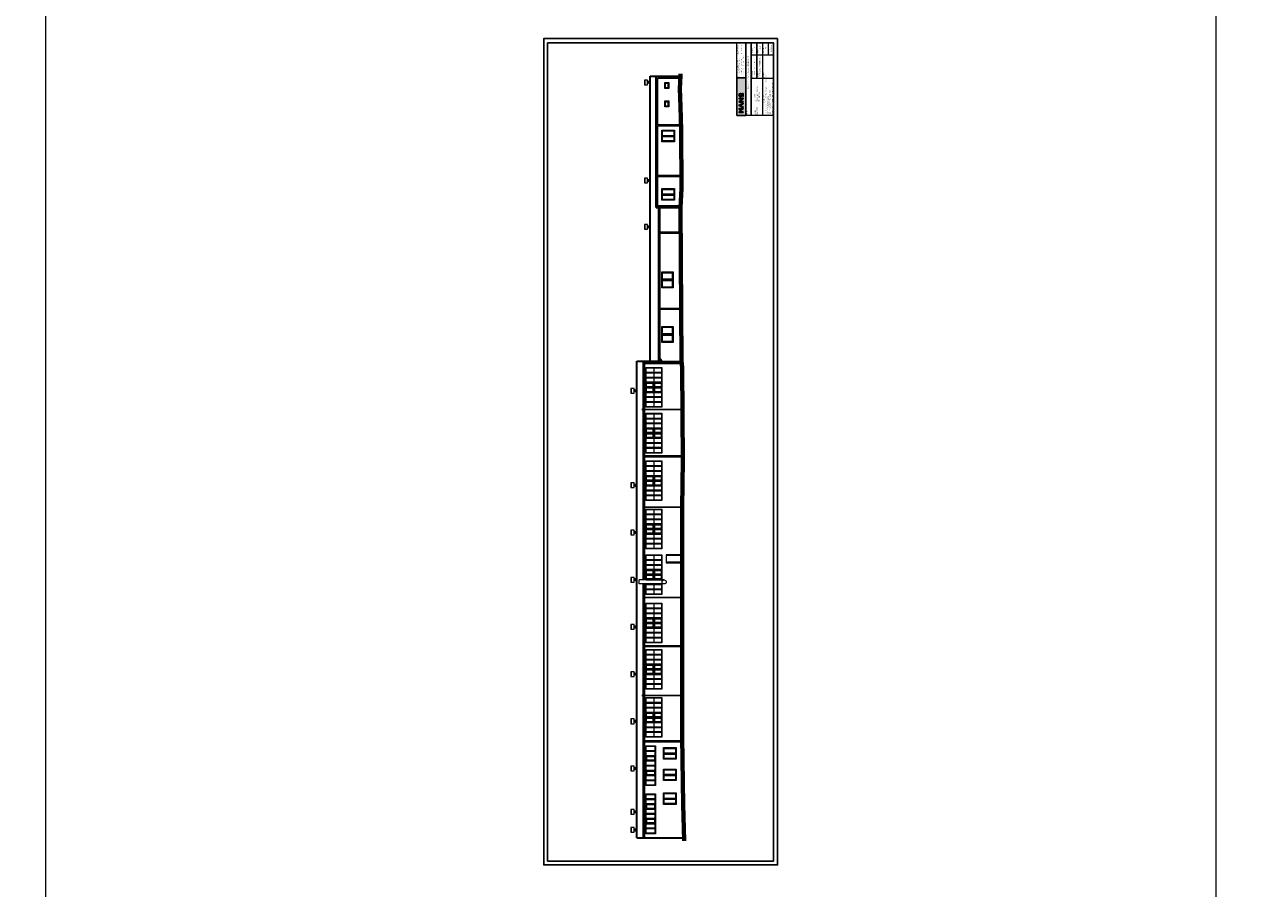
# Model space of a CAD drawing. Header units: millimetres. Extents: x -2948 to 78628, y 64669 to 215420.
# Tile 28 of 256: x 35106 to 50834, y 83770 to 94742. Entities that reach past the tile are written whole.
import ezdxf

# ---------------------------------------------------------------- set-up
doc = ezdxf.new("R2010")
doc.units = ezdxf.units.MM
for name, color, linetype in [('-rynny', 72, 'Continuous'), ('FORMATKA', 7, 'Continuous'), ('KONSTR.STALOWA', 42, 'Continuous'), ('UZIOM', 33, 'Continuous')]:
    doc.layers.add(name, color=color, linetype=linetype)
for name, color, linetype, lineweight in [('-stolarka', 103, 'Continuous', 13), ('BUDYNEK', 7, 'Continuous', 70), ('OPIS', 2, 'Continuous', 13), ('ramka', 7, 'Continuous', 0), ('SCIANY', 7, 'Continuous', 30), ('STOLARKA', 3, 'Continuous', 13), ('WENTYLACJA', 21, 'Continuous', 9), ('WYMIAR', 5, 'Continuous', 13)]:
    doc.layers.add(name, color=color, linetype=linetype, lineweight=lineweight)
doc.styles.add('100', font='isocpeur.ttf', dxfattribs={"height": 1})
doc.styles.add('agulka', font='isocpeur.ttf', dxfattribs={"height": 1})
doc.styles.add('MtXpl_Calibri_Light', font='calibril.ttf')
doc.styles.add('style2', font='romans.shx', dxfattribs={"width": 0.7})
doc.dimstyles.new('100', dxfattribs={"dimscale": 80, "dimtxt": 0.2, "dimasz": 0.2, "dimexe": 1.25, "dimexo": 0.625, "dimgap": 0.05, "dimtad": 1, "dimdec": 0, "dimdsep": 46, "dimlunit": 6, "dimtxsty": 'style2', "dimblk1": 'TICK', "dimblk2": 'TICK', "dimsah": 1, "dimcen": 0.2, "dimse1": 1, "dimse2": 1, "dimclrd": 256, "dimclrt": 2, "dimadec": 0, "dimazin": 0, "dimtfac": 1, "dimtdec": 0, "dimtix": 1, "dimtmove": 1, "dimatfit": 0, "dimldrblk": 'DOTSMALL', "dimfxl": 1, "dimtolj": 1, "dimtzin": 0, "dimarcsym": 0})

# ---------------------------------------------------------------- blocks, each defined once
blk = doc.blocks.new('G$C37C83D67')
at = {"layer": 'STOLARKA', "ltscale": 2}
for p, q in [((656, 211), (656, 68)), ((661, 216), (661, 63)), ((666, 216), (666, 63)), ((671, 211), (671, 68))]:
    blk.add_line(p, q, dxfattribs=at)
for points in [[(737, 58), (590, 58), (590, 221), (737, 221)], [(590, 221), (737, 221), (737, 58), (590, 58)], [(595, 216), (732, 216), (732, 63), (595, 63)]]:
    blk.add_lwpolyline(points, close=True, dxfattribs=at)
for points in [[(656, 68), (600, 68), (600, 211), (656, 211)], [(671, 211), (727, 211), (727, 68), (671, 68)]]:
    blk.add_lwpolyline(points, dxfattribs=at)
blk = doc.blocks.new('G$C2E97C0F2')
at = {"layer": 'STOLARKA', "ltscale": 2}
for points in [[(0, -50), (-77, -50), (-77, 0), (0, 0)], [(-5, -45), (-72, -45), (-72, -5), (-5, -5)], [(-10, -40), (-67, -40), (-67, -10), (-10, -10)]]:
    blk.add_lwpolyline(points, close=True, dxfattribs=at)
blk = doc.blocks.new('OK-8')
at = {"layer": '-stolarka', "ltscale": 2}
for points in [[(55732, -21249), (55732, -21369), (55227, -21369), (55227, -21249)], [(55732, -21249), (55732, -21369), (55227, -21369), (55227, -21249)], [(55232, -21254), (55292, -21254), (55292, -21364), (55232, -21364)], [(55297, -21254), (55354, -21254), (55354, -21364), (55297, -21364)], [(55359, -21254), (55415, -21254), (55415, -21364), (55359, -21364)], [(55364, -21259), (55410, -21259), (55410, -21359), (55364, -21359)], [(55420, -21254), (55477, -21254), (55477, -21364), (55420, -21364)], [(55482, -21254), (55539, -21254), (55539, -21364), (55482, -21364)], [(55544, -21254), (55601, -21254), (55601, -21364), (55544, -21364)], [(55549, -21259), (55596, -21259), (55596, -21359), (55549, -21359)], [(55606, -21254), (55663, -21254), (55663, -21364), (55606, -21364)], [(55668, -21254), (55727, -21254), (55727, -21364), (55668, -21364)]]:
    blk.add_lwpolyline(points, close=True, dxfattribs=at)
blk = doc.blocks.new('LOGO')
at = {"true_color": 0xf9f9f9}
h = blk.add_hatch(color=7, dxfattribs=at)
h.dxf.hatch_style = 1
h.paths.add_polyline_path([(-3, 131, 1), (-73, 131, 1)])
h.paths.add_polyline_path([(-62, 131, -1), (-14, 131, -1)], flags=16)
h.paths.add_polyline_path([(-118, 91), (-118, 165), (-107, 165), (-107, 76), (-119, 76), (-178, 147), (-178, 76), (-189, 76), (-189, 165), (-180, 165)])
h.paths.add_polyline_path([(-304, 76), (-265, 165), (-256, 165), (-217, 76), (-229, 76), (-261, 148), (-293, 76), (-304, 76), (-265, 165)])
h.paths.add_polyline_path([(-73, 85), (-3, 85), (-3, 76), (-73, 76)])
h.paths.add_polyline_path([(-413, 76), (-402, 76), (-402, 148), (-372, 110), (-342, 148), (-342, 76), (-331, 76), (-331, 165), (-343, 165), (-372, 128), (-402, 165), (-413, 165)])
at = {"color": 7, "true_color": 0xf9f9f9}
for points in [[(-413, 76), (-413, 165), (-402, 165), (-372, 128), (-343, 165), (-331, 165), (-331, 76)], [(-402, 76), (-402, 148), (-372, 110), (-342, 148), (-342, 76)], [(-331, 76), (-331, 165), (-343, 165), (-372, 128)], [(-304, 76), (-265, 165), (-256, 165)], [(-304, 76), (-265, 165), (-256, 165), (-217, 76)], [(-304, 76), (-293, 76)], [(-293, 76), (-261, 148), (-229, 76)], [(-265, 165), (-256, 165)], [(-217, 76), (-256, 165), (-265, 165)], [(-256, 165), (-265, 165)], [(-217, 76), (-229, 76)], [(-73, 85), (-3, 85)], [(-73, 76), (-3, 76)]]:
    blk.add_lwpolyline(points, dxfattribs=at)
for points in [[(-413, 76), (-402, 76), (-402, 148), (-372, 110), (-342, 148), (-342, 76), (-331, 76), (-331, 165), (-343, 165), (-372, 128), (-402, 165), (-413, 165), (-413, 76)], [(-304, 76), (-265, 165), (-256, 165), (-217, 76), (-229, 76), (-261, 148), (-293, 76), (-304, 76), (-265, 165)], [(-118, 91), (-118, 165), (-107, 165), (-107, 76), (-119, 76), (-178, 147), (-178, 76), (-189, 76), (-189, 165), (-180, 165), (-118, 91)], [(-73, 85), (-3, 85), (-3, 76), (-73, 76)]]:
    blk.add_lwpolyline(points, close=True, dxfattribs=at)
for radius in [34.7, 23.9]:
    blk.add_circle((-38, 131), radius, dxfattribs=at)
blk = doc.blocks.new('TICK')
at = {"color": 5}
for p, q in [((-1, 0), (1, 0)), ((0, -0.75), (0, 0.75))]:
    blk.add_line(p, q, dxfattribs=at)
at = {"const_width": 0.1}
blk.add_lwpolyline([(-0.35, -0.35), (0.35, 0.35)], dxfattribs=at)
blk = doc.blocks.new('*D1311')
at = {"layer": 'Defpoints', "color": 0, "ltscale": 2, "transparency": 16777216}
for p in [(56360, 88291), (5537, 88222), (55384, 88222)]:
    blk.add_point(p, dxfattribs=at)
at = {"layer": 'WYMIAR', "lineweight": -2, "ltscale": 2, "transparency": 16777216}
blk.add_line((55384, 88275), (55384, 88238), dxfattribs=at)
at = {"layer": 'WYMIAR', "lineweight": -2, "ltscale": 2, "transparency": 16777216, "xscale": 16, "yscale": 16, "zscale": 16}
for p, rotation in [((55384, 88291), 90), ((55384, 88222), 270)]:
    blk.add_blockref('TICK', p, dxfattribs=dict(at, rotation=rotation))
at = {"layer": 'WYMIAR', "color": 2, "ltscale": 2, "transparency": 16777216, "insert": (55372, 88257), "char_height": 16, "attachment_point": 5, "rotation": 90, "style": 'style2'}
blk.add_mtext('\\A1;69', dxfattribs=at)
blk = doc.blocks.new('_DotSmall')
at = {"layer": 'OPIS', "color": 0, "const_width": 0.5}
blk.add_lwpolyline([(-0.0625, 0, 1), (0.0625, 0, 1)], format="xyb", close=True, dxfattribs=at)

msp = doc.modelspace()

# ---------------------------------------------------------------- hatches: boundary and pattern name
at = {"true_color": 0x000000, "transparency": 33554559}
h = msp.add_hatch(color=18, dxfattribs=at)
h.dxf.hatch_style = 1
h.paths.add_polyline_path([(44149.8, 93590.9), (44149.7, 94066.3), (44261.7, 94066.4), (44261.8, 93590.9)])

# ---------------------------------------------------------------- linework, layer by layer
at = {"layer": '-rynny', "ltscale": 2}
for p, q in [((43126.3, 94090), (43141.3, 94090)), ((43126.3, 92420), (43126.3, 94090)), ((43126.3, 94090), (43141.3, 94090)), ((43126.3, 92435), (43126.3, 94078)), ((43141.3, 94075.5), (43141.3, 94090)), ((43141.3, 94074.5), (43141.3, 94090)), ((43141.3, 94074.5), (43434.3, 94074.5)), ((43141.3, 94063.5), (43434.3, 94063.5)), ((43141.3, 93470.3), (43141.3, 94063.5)), ((43141.3, 93470.3), (43141.3, 94052.5)), ((43440.4, 93470.3), (43141.3, 93470.3)), ((43141.3, 92435), (43141.3, 93459.3)), ((43141.3, 92420), (43141.3, 93459.3)), ((43440.7, 93459.3), (43141.3, 93459.3)), ((43445.4, 92825.9), (43141.3, 92825.9)), ((43445.4, 92814.9), (43141.3, 92814.9)), ((43126.3, 92420), (43141.3, 92420)), ((43156.6, 92420), (43171.6, 92420)), ((43156.6, 90468), (43156.6, 92420)), ((43156.6, 92420), (43171.6, 92420)), ((43171.6, 92107), (43171.6, 92420)), ((43436.2, 92107), (43171.6, 92107)), ((43171.6, 91138.2), (43171.6, 92096)), ((43436.3, 92096), (43171.6, 92096)), ((43441, 91138.2), (43171.6, 91138.2)), ((43441, 91128.5), (43171.6, 91127.2)), ((43171.6, 90492.3), (43171.6, 91127.2)), ((42959.8, 90468), (42959.8, 87688.7)), ((42959.8, 90468), (42974.8, 90468)), ((42974.8, 90468), (42974.8, 90449.1)), ((42974.8, 90449.1), (43183.2, 90449.1)), ((42974.8, 90449.1), (43194.1, 90449.1)), ((42974.8, 90438.1), (43447.6, 90438.1)), ((42974.8, 90438.1), (42974.8, 89264.3)), ((42974.8, 90438.1), (43447.6, 90438.1)), ((43156.6, 90468), (43171.6, 90468)), ((43156.6, 90468), (43171.6, 90468)), ((43171.6, 90492.3), (43182.5, 90492.3)), ((43171.6, 90468), (43171.6, 90481.3)), ((43171.6, 90481.3), (43176, 90481.3)), ((43171.6, 90468), (43171.6, 90481.3)), ((43194.1, 90449.1), (43176, 90481.3)), ((43206.7, 90449.1), (43182.5, 90492.3)), ((43206.7, 90449.1), (43446.4, 90449.1)), ((43206.7, 90449.1), (43446.4, 90449.1)), ((43462.9, 89264.3), (42974.8, 89264.3)), ((43462.9, 89264.3), (42974.8, 89264.3)), ((42974.8, 89253.3), (42974.8, 88644.6)), ((43463, 89253.3), (42974.8, 89253.3)), ((43463, 89253.3), (42974.8, 89253.3)), ((42974.8, 88644.6), (42974.8, 87688.7)), ((42959.8, 87636.7), (42959.8, 84411)), ((42974.8, 87636.7), (42974.8, 86851.1)), ((43456.4, 86851.1), (42974.8, 86851.1)), ((43456.4, 86851.1), (42974.8, 86851.1)), ((43456.4, 86840.1), (42974.8, 86840.1)), ((42974.8, 86840.1), (42974.8, 86241)), ((43456.4, 86840.1), (42974.8, 86840.1)), ((42974.8, 86241), (42974.8, 85641.6)), ((43456.4, 85641.6), (42974.8, 85641.6)), ((43456.4, 85641.6), (42974.8, 85641.6)), ((42974.8, 85630.6), (42974.8, 84432)), ((43456.4, 85630.6), (42974.8, 85630.6)), ((42974.8, 84432), (42974.8, 84411))]:
    msp.add_line(p, q, dxfattribs=at)
at = {"layer": '-stolarka', "ltscale": 2}
for p, q in [((43199.3, 91503), (43334.3, 91503)), ((43199.3, 91498), (43334.3, 91498)), ((43199.3, 90810), (43334.3, 90810)), ((43199.3, 90805), (43334.3, 90805)), ((43193.4, 90075.1), (43193.4, 90132)), ((43193.4, 89493.1), (43193.4, 89550)), ((43193.4, 88889.1), (43193.4, 88946)), ((43193.4, 88276.1), (43193.4, 88333)), ((43193.4, 87696.1), (43193.4, 87753)), ((43193.4, 87082.1), (43193.4, 87139)), ((43193.4, 86493.1), (43193.4, 86550)), ((43193.4, 85881.1), (43193.4, 85938))]:
    msp.add_line(p, q, dxfattribs=at)
for points in [[(43339.3, 91602), (43339.3, 91399), (43194.3, 91399), (43194.3, 91602)], [(43204.3, 91508), (43204.3, 91592), (43329.3, 91592), (43329.3, 91508)], [(43329.3, 91493), (43329.3, 91409), (43204.3, 91409), (43204.3, 91493)], [(43339.3, 90909), (43339.3, 90706), (43194.3, 90706), (43194.3, 90909)], [(43204.3, 90815), (43204.3, 90899), (43329.3, 90899), (43329.3, 90815)], [(43329.3, 90800), (43329.3, 90716), (43204.3, 90716), (43204.3, 90800)], [(42993.4, 89882), (42993.4, 90387), (43198.4, 90387), (43198.4, 89882)], [(42998.4, 90322.6), (42998.4, 90382), (43093.4, 90382), (43093.4, 90322.6)], [(42998.4, 90260.7), (42998.4, 90317.6), (43093.4, 90317.6), (43093.4, 90260.7)], [(43098.4, 90322.6), (43098.4, 90382), (43193.4, 90382), (43193.4, 90322.6)], [(43098.4, 90260.7), (43098.4, 90317.6), (43193.4, 90317.6), (43193.4, 90260.7)], [(42998.4, 90198.8), (42998.4, 90255.7), (43093.4, 90255.7), (43093.4, 90198.8)], [(43098.4, 90198.8), (43098.4, 90255.7), (43193.4, 90255.7), (43193.4, 90198.8)], [(42998.4, 90013.2), (42998.4, 90070.1), (43093.4, 90070.1), (43093.4, 90013.2)], [(42998.4, 89951.3), (42998.4, 90008.2), (43093.4, 90008.2), (43093.4, 89951.3)], [(43098.4, 90013.2), (43098.4, 90070.1), (43193.4, 90070.1), (43193.4, 90013.2)], [(43098.4, 89951.3), (43098.4, 90008.2), (43193.4, 90008.2), (43193.4, 89951.3)], [(42998.4, 89887), (42998.4, 89946.3), (43093.4, 89946.3), (43093.4, 89887)], [(43098.4, 89887), (43098.4, 89946.3), (43193.4, 89946.3), (43193.4, 89887)], [(42993.4, 89300), (42993.4, 89805), (43198.4, 89805), (43198.4, 89300)], [(42998.4, 89740.6), (42998.4, 89800), (43093.4, 89800), (43093.4, 89740.6)], [(42998.4, 89678.7), (42998.4, 89735.6), (43093.4, 89735.6), (43093.4, 89678.7)], [(42998.4, 89616.8), (42998.4, 89673.7), (43093.4, 89673.7), (43093.4, 89616.8)], [(43098.4, 89740.6), (43098.4, 89800), (43193.4, 89800), (43193.4, 89740.6)], [(43098.4, 89678.7), (43098.4, 89735.6), (43193.4, 89735.6), (43193.4, 89678.7)], [(43098.4, 89616.8), (43098.4, 89673.7), (43193.4, 89673.7), (43193.4, 89616.8)], [(42998.4, 89431.2), (42998.4, 89488.1), (43093.4, 89488.1), (43093.4, 89431.2)], [(42998.4, 89369.3), (42998.4, 89426.2), (43093.4, 89426.2), (43093.4, 89369.3)], [(42998.4, 89305), (42998.4, 89364.3), (43093.4, 89364.3), (43093.4, 89305)], [(43098.4, 89431.2), (43098.4, 89488.1), (43193.4, 89488.1), (43193.4, 89431.2)], [(43098.4, 89369.3), (43098.4, 89426.2), (43193.4, 89426.2), (43193.4, 89369.3)], [(43098.4, 89305), (43098.4, 89364.3), (43193.4, 89364.3), (43193.4, 89305)], [(42993.4, 88696), (42993.4, 89201), (43198.4, 89201), (43198.4, 88696)], [(42998.4, 89136.6), (42998.4, 89196), (43093.4, 89196), (43093.4, 89136.6)], [(43098.4, 89136.6), (43098.4, 89196), (43193.4, 89196), (43193.4, 89136.6)], [(42998.4, 89074.7), (42998.4, 89131.6), (43093.4, 89131.6), (43093.4, 89074.7)], [(42998.4, 89012.8), (42998.4, 89069.7), (43093.4, 89069.7), (43093.4, 89012.8)], [(43098.4, 89074.7), (43098.4, 89131.6), (43193.4, 89131.6), (43193.4, 89074.7)], [(43098.4, 89012.8), (43098.4, 89069.7), (43193.4, 89069.7), (43193.4, 89012.8)], [(42998.4, 88827.2), (42998.4, 88884.1), (43093.4, 88884.1), (43093.4, 88827.2)], [(43098.4, 88827.2), (43098.4, 88884.1), (43193.4, 88884.1), (43193.4, 88827.2)], [(42998.4, 88765.3), (42998.4, 88822.2), (43093.4, 88822.2), (43093.4, 88765.3)], [(42998.4, 88701), (42998.4, 88760.3), (43093.4, 88760.3), (43093.4, 88701)], [(43098.4, 88765.3), (43098.4, 88822.2), (43193.4, 88822.2), (43193.4, 88765.3)], [(43098.4, 88701), (43098.4, 88760.3), (43193.4, 88760.3), (43193.4, 88701)], [(42993.4, 88083), (42993.4, 88588), (43198.4, 88588), (43198.4, 88083)], [(42998.4, 88523.6), (42998.4, 88583), (43093.4, 88583), (43093.4, 88523.6)], [(43098.4, 88523.6), (43098.4, 88583), (43193.4, 88583), (43193.4, 88523.6)], [(42998.4, 88461.7), (42998.4, 88518.6), (43093.4, 88518.6), (43093.4, 88461.7)], [(42998.4, 88399.8), (42998.4, 88456.7), (43093.4, 88456.7), (43093.4, 88399.8)], [(43098.4, 88461.7), (43098.4, 88518.6), (43193.4, 88518.6), (43193.4, 88461.7)], [(43098.4, 88399.8), (43098.4, 88456.7), (43193.4, 88456.7), (43193.4, 88399.8)], [(42998.4, 88214.2), (42998.4, 88271.1), (43093.4, 88271.1), (43093.4, 88214.2)], [(43098.4, 88214.2), (43098.4, 88271.1), (43193.4, 88271.1), (43193.4, 88214.2)], [(42998.4, 88152.3), (42998.4, 88209.2), (43093.4, 88209.2), (43093.4, 88152.3)], [(42998.4, 88088), (42998.4, 88147.3), (43093.4, 88147.3), (43093.4, 88088)], [(43098.4, 88152.3), (43098.4, 88209.2), (43193.4, 88209.2), (43193.4, 88152.3)], [(43098.4, 88088), (43098.4, 88147.3), (43193.4, 88147.3), (43193.4, 88088)], [(42998.4, 87943.6), (42998.4, 88003), (43093.4, 88003), (43093.4, 87943.6)], [(42998.4, 87881.7), (42998.4, 87938.6), (43093.4, 87938.6), (43093.4, 87881.7)], [(43098.4, 87943.6), (43098.4, 88003), (43193.4, 88003), (43193.4, 87943.6)], [(43098.4, 87881.7), (43098.4, 87938.6), (43193.4, 87938.6), (43193.4, 87881.7)], [(43250.4, 88008), (43250.4, 87907), (43456.4, 87907), (43456.4, 88008)], [(43256.4, 87912.5), (43256.4, 88002.5), (43456.4, 88002.5), (43456.4, 87912.5)], [(42998.4, 87819.8), (42998.4, 87876.7), (43093.4, 87876.7), (43093.4, 87819.8)], [(43098.4, 87819.8), (43098.4, 87876.7), (43193.4, 87876.7), (43193.4, 87819.8)], [(42998.4, 87572.3), (42998.4, 87629.2), (43093.4, 87629.2), (43093.4, 87572.3)], [(43098.4, 87572.3), (43098.4, 87629.2), (43193.4, 87629.2), (43193.4, 87572.3)], [(42998.4, 87508), (42998.4, 87567.3), (43093.4, 87567.3), (43093.4, 87508)], [(43098.4, 87508), (43098.4, 87567.3), (43193.4, 87567.3), (43193.4, 87508)], [(42993.4, 86889), (42993.4, 87394), (43198.4, 87394), (43198.4, 86889)], [(42998.4, 87329.6), (42998.4, 87389), (43093.4, 87389), (43093.4, 87329.6)], [(42998.4, 87267.7), (42998.4, 87324.6), (43093.4, 87324.6), (43093.4, 87267.7)], [(43098.4, 87329.6), (43098.4, 87389), (43193.4, 87389), (43193.4, 87329.6)], [(43098.4, 87267.7), (43098.4, 87324.6), (43193.4, 87324.6), (43193.4, 87267.7)], [(42998.4, 87205.8), (42998.4, 87262.7), (43093.4, 87262.7), (43093.4, 87205.8)], [(43098.4, 87205.8), (43098.4, 87262.7), (43193.4, 87262.7), (43193.4, 87205.8)], [(42998.4, 87020.2), (42998.4, 87077.1), (43093.4, 87077.1), (43093.4, 87020.2)], [(42998.4, 86958.3), (42998.4, 87015.2), (43093.4, 87015.2), (43093.4, 86958.3)], [(43098.4, 87020.2), (43098.4, 87077.1), (43193.4, 87077.1), (43193.4, 87020.2)], [(43098.4, 86958.3), (43098.4, 87015.2), (43193.4, 87015.2), (43193.4, 86958.3)], [(42998.4, 86894), (42998.4, 86953.3), (43093.4, 86953.3), (43093.4, 86894)], [(43098.4, 86894), (43098.4, 86953.3), (43193.4, 86953.3), (43193.4, 86894)], [(42993.4, 86300), (42993.4, 86805), (43198.4, 86805), (43198.4, 86300)], [(42998.4, 86740.6), (42998.4, 86800), (43093.4, 86800), (43093.4, 86740.6)], [(42998.4, 86678.7), (42998.4, 86735.6), (43093.4, 86735.6), (43093.4, 86678.7)], [(42998.4, 86616.8), (42998.4, 86673.7), (43093.4, 86673.7), (43093.4, 86616.8)], [(43098.4, 86740.6), (43098.4, 86800), (43193.4, 86800), (43193.4, 86740.6)], [(43098.4, 86678.7), (43098.4, 86735.6), (43193.4, 86735.6), (43193.4, 86678.7)], [(43098.4, 86616.8), (43098.4, 86673.7), (43193.4, 86673.7), (43193.4, 86616.8)], [(42998.4, 86431.2), (42998.4, 86488.1), (43093.4, 86488.1), (43093.4, 86431.2)], [(42998.4, 86369.3), (42998.4, 86426.2), (43093.4, 86426.2), (43093.4, 86369.3)], [(42998.4, 86305), (42998.4, 86364.3), (43093.4, 86364.3), (43093.4, 86305)], [(43098.4, 86431.2), (43098.4, 86488.1), (43193.4, 86488.1), (43193.4, 86431.2)], [(43098.4, 86369.3), (43098.4, 86426.2), (43193.4, 86426.2), (43193.4, 86369.3)], [(43098.4, 86305), (43098.4, 86364.3), (43193.4, 86364.3), (43193.4, 86305)], [(42993.4, 85688), (42993.4, 86193), (43198.4, 86193), (43198.4, 85688)], [(42998.4, 86128.6), (42998.4, 86188), (43093.4, 86188), (43093.4, 86128.6)], [(42998.4, 86066.7), (42998.4, 86123.6), (43093.4, 86123.6), (43093.4, 86066.7)], [(42998.4, 86004.8), (42998.4, 86061.7), (43093.4, 86061.7), (43093.4, 86004.8)], [(43098.4, 86128.6), (43098.4, 86188), (43193.4, 86188), (43193.4, 86128.6)], [(43098.4, 86066.7), (43098.4, 86123.6), (43193.4, 86123.6), (43193.4, 86066.7)], [(43098.4, 86004.8), (43098.4, 86061.7), (43193.4, 86061.7), (43193.4, 86004.8)], [(42998.4, 85819.2), (42998.4, 85876.1), (43093.4, 85876.1), (43093.4, 85819.2)], [(43098.4, 85819.2), (43098.4, 85876.1), (43193.4, 85876.1), (43193.4, 85819.2)], [(42998.4, 85757.3), (42998.4, 85814.2), (43093.4, 85814.2), (43093.4, 85757.3)], [(42998.4, 85693), (42998.4, 85752.3), (43093.4, 85752.3), (43093.4, 85693)], [(43098.4, 85757.3), (43098.4, 85814.2), (43193.4, 85814.2), (43193.4, 85757.3)], [(43098.4, 85693), (43098.4, 85752.3), (43193.4, 85752.3), (43193.4, 85693)]]:
    msp.add_lwpolyline(points, close=True, dxfattribs=at)
for points in [[(43199.3, 91503), (43199.3, 91597), (43334.3, 91597), (43334.3, 91503)], [(43334.3, 91498), (43334.3, 91404), (43199.3, 91404), (43199.3, 91498)], [(43199.3, 90810), (43199.3, 90904), (43334.3, 90904), (43334.3, 90810)], [(43334.3, 90805), (43334.3, 90711), (43199.3, 90711), (43199.3, 90805)], [(42998.4, 90322.6), (42998.4, 90382), (43093.4, 90382), (43093.4, 90322.6)], [(42998.4, 90260.7), (42998.4, 90317.6)], [(43098.4, 90322.6), (43098.4, 90382), (43193.4, 90382), (43193.4, 90322.6)], [(43193.4, 90317.6), (43193.4, 90260.7)], [(42998.4, 90198.8), (42998.4, 90255.7)], [(42998.4, 90137), (42998.4, 90193.8)], [(43093.4, 90137), (42998.4, 90137), (42998.4, 90193.8), (43093.4, 90193.8)], [(42998.4, 90075.1), (42998.4, 90132)], [(43093.4, 90075.1), (42998.4, 90075.1), (42998.4, 90132), (43093.4, 90132)], [(43088.4, 90142), (43003.4, 90142), (43003.4, 90188.8), (43088.4, 90188.8)], [(43088.4, 90080.1), (43003.4, 90080.1), (43003.4, 90127), (43088.4, 90127)], [(43098.4, 90193.8), (43193.4, 90193.8), (43193.4, 90137), (43098.4, 90137)], [(43098.4, 90132), (43193.4, 90132), (43193.4, 90075.1), (43098.4, 90075.1)], [(43103.4, 90188.8), (43188.4, 90188.8), (43188.4, 90142), (43103.4, 90142)], [(43103.4, 90127), (43188.4, 90127), (43188.4, 90080.1), (43103.4, 90080.1)], [(43193.4, 90255.7), (43193.4, 90198.8)], [(43193.4, 90193.8), (43193.4, 90137)], [(43193.4, 90132), (43193.4, 90075.1)], [(43193.4, 90070.1), (43193.4, 90013.2)], [(43193.4, 90008.2), (43193.4, 89951.3)], [(42998.4, 89740.6), (42998.4, 89800), (43093.4, 89800), (43093.4, 89740.6)], [(42998.4, 89678.7), (42998.4, 89735.6)], [(42998.4, 89616.8), (42998.4, 89673.7)], [(43098.4, 89740.6), (43098.4, 89800), (43193.4, 89800), (43193.4, 89740.6)], [(43193.4, 89735.6), (43193.4, 89678.7)], [(43193.4, 89673.7), (43193.4, 89616.8)], [(42998.4, 89555), (42998.4, 89611.8)], [(43093.4, 89555), (42998.4, 89555), (42998.4, 89611.8), (43093.4, 89611.8)], [(42998.4, 89555), (42998.4, 89611.8)], [(42998.4, 89493.1), (42998.4, 89550)], [(43093.4, 89493.1), (42998.4, 89493.1), (42998.4, 89550), (43093.4, 89550)], [(42998.4, 89493.1), (42998.4, 89550)], [(43088.4, 89560), (43003.4, 89560), (43003.4, 89606.8), (43088.4, 89606.8)], [(43088.4, 89560), (43003.4, 89560), (43003.4, 89606.8), (43088.4, 89606.8)], [(43088.4, 89498.1), (43003.4, 89498.1), (43003.4, 89545), (43088.4, 89545)], [(43088.4, 89498.1), (43003.4, 89498.1), (43003.4, 89545), (43088.4, 89545)], [(43098.4, 89611.8), (43193.4, 89611.8), (43193.4, 89555), (43098.4, 89555)], [(43098.4, 89550), (43193.4, 89550), (43193.4, 89493.1), (43098.4, 89493.1)], [(43103.4, 89606.8), (43188.4, 89606.8), (43188.4, 89560), (43103.4, 89560)], [(43103.4, 89606.8), (43188.4, 89606.8), (43188.4, 89560), (43103.4, 89560)], [(43103.4, 89545), (43188.4, 89545), (43188.4, 89498.1), (43103.4, 89498.1)], [(43103.4, 89545), (43188.4, 89545), (43188.4, 89498.1), (43103.4, 89498.1)], [(43193.4, 89611.8), (43193.4, 89555)], [(43193.4, 89611.8), (43193.4, 89555)], [(43193.4, 89550), (43193.4, 89493.1)], [(43193.4, 89488.1), (43193.4, 89431.2)], [(43193.4, 89426.2), (43193.4, 89369.3)], [(42998.4, 89136.6), (42998.4, 89196), (43093.4, 89196), (43093.4, 89136.6)], [(43098.4, 89136.6), (43098.4, 89196), (43193.4, 89196), (43193.4, 89136.6)], [(42998.4, 89074.7), (42998.4, 89131.6)], [(42998.4, 89012.8), (42998.4, 89069.7)], [(43193.4, 89131.6), (43193.4, 89074.7)], [(43193.4, 89069.7), (43193.4, 89012.8)], [(42998.4, 88951), (42998.4, 89007.8)], [(42998.4, 88951), (42998.4, 89007.8)], [(43093.4, 88951), (42998.4, 88951), (42998.4, 89007.8), (43093.4, 89007.8)], [(42998.4, 88889.1), (42998.4, 88946)], [(42998.4, 88889.1), (42998.4, 88946)], [(43093.4, 88889.1), (42998.4, 88889.1), (42998.4, 88946), (43093.4, 88946)], [(43088.4, 88956), (43003.4, 88956), (43003.4, 89002.8), (43088.4, 89002.8)], [(43088.4, 88894.1), (43003.4, 88894.1), (43003.4, 88941), (43088.4, 88941)], [(43098.4, 89007.8), (43193.4, 89007.8), (43193.4, 88951), (43098.4, 88951)], [(43098.4, 88946), (43193.4, 88946), (43193.4, 88889.1), (43098.4, 88889.1)], [(43103.4, 89002.8), (43188.4, 89002.8), (43188.4, 88956), (43103.4, 88956)], [(43103.4, 88941), (43188.4, 88941), (43188.4, 88894.1), (43103.4, 88894.1)], [(43193.4, 89007.8), (43193.4, 88951)], [(43193.4, 88946), (43193.4, 88889.1)], [(43193.4, 88884.1), (43193.4, 88827.2)], [(43193.4, 88822.2), (43193.4, 88765.3)], [(42998.4, 88523.6), (42998.4, 88583), (43093.4, 88583), (43093.4, 88523.6)], [(43098.4, 88523.6), (43098.4, 88583), (43193.4, 88583), (43193.4, 88523.6)], [(42998.4, 88461.7), (42998.4, 88518.6)], [(42998.4, 88399.8), (42998.4, 88456.7)], [(42998.4, 88338), (42998.4, 88394.8)], [(42998.4, 88338), (42998.4, 88394.8)], [(43093.4, 88338), (42998.4, 88338), (42998.4, 88394.8), (43093.4, 88394.8)], [(43098.4, 88394.8), (43193.4, 88394.8), (43193.4, 88338), (43098.4, 88338)], [(43193.4, 88518.6), (43193.4, 88461.7)], [(43193.4, 88456.7), (43193.4, 88399.8)], [(43193.4, 88394.8), (43193.4, 88338)], [(42998.4, 88276.1), (42998.4, 88333)], [(42998.4, 88276.1), (42998.4, 88333)], [(43093.4, 88276.1), (42998.4, 88276.1), (42998.4, 88333), (43093.4, 88333)], [(43088.4, 88343), (43003.4, 88343), (43003.4, 88389.8), (43088.4, 88389.8)], [(43088.4, 88281.1), (43003.4, 88281.1), (43003.4, 88328), (43088.4, 88328)], [(43098.4, 88333), (43193.4, 88333), (43193.4, 88276.1), (43098.4, 88276.1)], [(43103.4, 88389.8), (43188.4, 88389.8), (43188.4, 88343), (43103.4, 88343)], [(43103.4, 88328), (43188.4, 88328), (43188.4, 88281.1), (43103.4, 88281.1)], [(43193.4, 88333), (43193.4, 88276.1)], [(43193.4, 88271.1), (43193.4, 88214.2)], [(43193.4, 88209.2), (43193.4, 88152.3)], [(42993.4, 87688.7), (42993.4, 88008), (43198.4, 88008), (43198.4, 87503), (42993.4, 87503), (42993.4, 87636.7)], [(42998.4, 87943.6), (42998.4, 88003), (43093.4, 88003), (43093.4, 87943.6)], [(42998.4, 87881.7), (42998.4, 87938.6)], [(43098.4, 87943.6), (43098.4, 88003), (43193.4, 88003), (43193.4, 87943.6)], [(43193.4, 87938.6), (43193.4, 87881.7)], [(42998.4, 87819.8), (42998.4, 87876.7)], [(42998.4, 87758), (42998.4, 87814.8)], [(42998.4, 87758), (42998.4, 87814.8)], [(43093.4, 87758), (42998.4, 87758), (42998.4, 87814.8), (43093.4, 87814.8)], [(43088.4, 87763), (43003.4, 87763), (43003.4, 87809.8), (43088.4, 87809.8)], [(43098.4, 87814.8), (43193.4, 87814.8), (43193.4, 87758), (43098.4, 87758)], [(43103.4, 87809.8), (43188.4, 87809.8), (43188.4, 87763), (43103.4, 87763)], [(43193.4, 87876.7), (43193.4, 87819.8)], [(43193.4, 87814.8), (43193.4, 87758)], [(42998.4, 87696.1), (42998.4, 87753)], [(42998.4, 87696.1), (42998.4, 87753)], [(43093.4, 87696.1), (42998.4, 87696.1), (42998.4, 87753), (43093.4, 87753)], [(42998.4, 87688.7), (42998.4, 87691.1), (43093.4, 87691.1), (43093.4, 87688.7)], [(43093.4, 87636.7), (43093.4, 87634.2), (42998.4, 87634.2), (42998.4, 87636.7)], [(43088.4, 87701.1), (43003.4, 87701.1), (43003.4, 87748), (43088.4, 87748)], [(43098.4, 87753), (43193.4, 87753), (43193.4, 87696.1), (43098.4, 87696.1)], [(43098.4, 87688.7), (43098.4, 87691.1), (43193.4, 87691.1), (43193.4, 87688.7)], [(43193.4, 87636.7), (43193.4, 87634.2), (43098.4, 87634.2), (43098.4, 87636.7)], [(43103.4, 87748), (43188.4, 87748), (43188.4, 87701.1), (43103.4, 87701.1)], [(43193.4, 87753), (43193.4, 87696.1)], [(43193.4, 87691.1), (43193.4, 87688.7)], [(43193.4, 87636.7), (43193.4, 87634.2)], [(43193.4, 87629.2), (43193.4, 87572.3)], [(42998.4, 87329.6), (42998.4, 87389), (43093.4, 87389), (43093.4, 87329.6)], [(42998.4, 87267.7), (42998.4, 87324.6)], [(43098.4, 87329.6), (43098.4, 87389), (43193.4, 87389), (43193.4, 87329.6)], [(43193.4, 87324.6), (43193.4, 87267.7)], [(42998.4, 87205.8), (42998.4, 87262.7)], [(42998.4, 87144), (42998.4, 87200.8)], [(42998.4, 87144), (42998.4, 87200.8)], [(43093.4, 87144), (42998.4, 87144), (42998.4, 87200.8), (43093.4, 87200.8)], [(42998.4, 87082.1), (42998.4, 87139)], [(42998.4, 87082.1), (42998.4, 87139)], [(43093.4, 87082.1), (42998.4, 87082.1), (42998.4, 87139), (43093.4, 87139)], [(43088.4, 87149), (43003.4, 87149), (43003.4, 87195.8), (43088.4, 87195.8)], [(43088.4, 87087.1), (43003.4, 87087.1), (43003.4, 87134), (43088.4, 87134)], [(43098.4, 87200.8), (43193.4, 87200.8), (43193.4, 87144), (43098.4, 87144)], [(43098.4, 87139), (43193.4, 87139), (43193.4, 87082.1), (43098.4, 87082.1)], [(43103.4, 87195.8), (43188.4, 87195.8), (43188.4, 87149), (43103.4, 87149)], [(43103.4, 87134), (43188.4, 87134), (43188.4, 87087.1), (43103.4, 87087.1)], [(43193.4, 87262.7), (43193.4, 87205.8)], [(43193.4, 87200.8), (43193.4, 87144)], [(43193.4, 87139), (43193.4, 87082.1)], [(43193.4, 87077.1), (43193.4, 87020.2)], [(43193.4, 87015.2), (43193.4, 86958.3)], [(42998.4, 86740.6), (42998.4, 86800), (43093.4, 86800), (43093.4, 86740.6)], [(42998.4, 86678.7), (42998.4, 86735.6)], [(42998.4, 86616.8), (42998.4, 86673.7)], [(43098.4, 86740.6), (43098.4, 86800), (43193.4, 86800), (43193.4, 86740.6)], [(43193.4, 86735.6), (43193.4, 86678.7)], [(43193.4, 86673.7), (43193.4, 86616.8)], [(42998.4, 86555), (42998.4, 86611.8)], [(42998.4, 86555), (42998.4, 86611.8)], [(43093.4, 86555), (42998.4, 86555), (42998.4, 86611.8), (43093.4, 86611.8)], [(42998.4, 86493.1), (42998.4, 86550)], [(42998.4, 86493.1), (42998.4, 86550)], [(43093.4, 86493.1), (42998.4, 86493.1), (42998.4, 86550), (43093.4, 86550)], [(43088.4, 86560), (43003.4, 86560), (43003.4, 86606.8), (43088.4, 86606.8)], [(43088.4, 86498.1), (43003.4, 86498.1), (43003.4, 86545), (43088.4, 86545)], [(43098.4, 86611.8), (43193.4, 86611.8), (43193.4, 86555), (43098.4, 86555)], [(43098.4, 86550), (43193.4, 86550), (43193.4, 86493.1), (43098.4, 86493.1)], [(43103.4, 86606.8), (43188.4, 86606.8), (43188.4, 86560), (43103.4, 86560)], [(43103.4, 86545), (43188.4, 86545), (43188.4, 86498.1), (43103.4, 86498.1)], [(43193.4, 86611.8), (43193.4, 86555)], [(43193.4, 86550), (43193.4, 86493.1)], [(43193.4, 86488.1), (43193.4, 86431.2)], [(43193.4, 86426.2), (43193.4, 86369.3)], [(42998.4, 86128.6), (42998.4, 86188), (43093.4, 86188), (43093.4, 86128.6)], [(42998.4, 86066.7), (42998.4, 86123.6)], [(42998.4, 86004.8), (42998.4, 86061.7)], [(43098.4, 86128.6), (43098.4, 86188), (43193.4, 86188), (43193.4, 86128.6)], [(43193.4, 86123.6), (43193.4, 86066.7)], [(43193.4, 86061.7), (43193.4, 86004.8)], [(42998.4, 85943), (42998.4, 85999.8)], [(42998.4, 85943), (42998.4, 85999.8)], [(43093.4, 85943), (42998.4, 85943), (42998.4, 85999.8), (43093.4, 85999.8)], [(42998.4, 85881.1), (42998.4, 85938)], [(42998.4, 85881.1), (42998.4, 85938)], [(43093.4, 85881.1), (42998.4, 85881.1), (42998.4, 85938), (43093.4, 85938)], [(43088.4, 85948), (43003.4, 85948), (43003.4, 85994.8), (43088.4, 85994.8)], [(43088.4, 85886.1), (43003.4, 85886.1), (43003.4, 85933), (43088.4, 85933)], [(43098.4, 85999.8), (43193.4, 85999.8), (43193.4, 85943), (43098.4, 85943)], [(43098.4, 85938), (43193.4, 85938), (43193.4, 85881.1), (43098.4, 85881.1)], [(43103.4, 85994.8), (43188.4, 85994.8), (43188.4, 85948), (43103.4, 85948)], [(43103.4, 85933), (43188.4, 85933), (43188.4, 85886.1), (43103.4, 85886.1)], [(43193.4, 85999.8), (43193.4, 85943)], [(43193.4, 85938), (43193.4, 85881.1)], [(43193.4, 85876.1), (43193.4, 85819.2)], [(43193.4, 85814.2), (43193.4, 85757.3)]]:
    msp.add_lwpolyline(points, dxfattribs=at)
at = {"layer": '-stolarka'}
for points in [[(43088.4, 90142), (43088.4, 90188.8)], [(43088.4, 90080.1), (43088.4, 90127)], [(43093.4, 90137), (43093.4, 90193.8)], [(43093.4, 90075.1), (43093.4, 90132)], [(43098.4, 90193.8), (43098.4, 90137)], [(43098.4, 90132), (43098.4, 90075.1)], [(43103.4, 90188.8), (43103.4, 90142)], [(43103.4, 90127), (43103.4, 90080.1)], [(43088.4, 89560), (43088.4, 89606.8)], [(43088.4, 89498.1), (43088.4, 89545)], [(43093.4, 89555), (43093.4, 89611.8)], [(43093.4, 89493.1), (43093.4, 89550)], [(43098.4, 89611.8), (43098.4, 89555)], [(43098.4, 89550), (43098.4, 89493.1)], [(43103.4, 89606.8), (43103.4, 89560)], [(43103.4, 89545), (43103.4, 89498.1)], [(43088.4, 88956), (43088.4, 89002.8)], [(43088.4, 88894.1), (43088.4, 88941)], [(43093.4, 88951), (43093.4, 89007.8)], [(43093.4, 88889.1), (43093.4, 88946)], [(43098.4, 89007.8), (43098.4, 88951)], [(43098.4, 88946), (43098.4, 88889.1)], [(43103.4, 89002.8), (43103.4, 88956)], [(43103.4, 88941), (43103.4, 88894.1)], [(43093.4, 88338), (43093.4, 88394.8)], [(43098.4, 88394.8), (43098.4, 88338)], [(43088.4, 88343), (43088.4, 88389.8)], [(43088.4, 88281.1), (43088.4, 88328)], [(43093.4, 88276.1), (43093.4, 88333)], [(43098.4, 88333), (43098.4, 88276.1)], [(43103.4, 88389.8), (43103.4, 88343)], [(43103.4, 88328), (43103.4, 88281.1)], [(43088.4, 87763), (43088.4, 87809.8)], [(43093.4, 87758), (43093.4, 87814.8)], [(43098.4, 87814.8), (43098.4, 87758)], [(43103.4, 87809.8), (43103.4, 87763)], [(43088.4, 87701.1), (43088.4, 87748)], [(43093.4, 87696.1), (43093.4, 87753)], [(43098.4, 87753), (43098.4, 87696.1)], [(43103.4, 87748), (43103.4, 87701.1)], [(43088.4, 87149), (43088.4, 87195.8)], [(43088.4, 87087.1), (43088.4, 87134)], [(43093.4, 87144), (43093.4, 87200.8)], [(43093.4, 87082.1), (43093.4, 87139)], [(43098.4, 87200.8), (43098.4, 87144)], [(43098.4, 87139), (43098.4, 87082.1)], [(43103.4, 87195.8), (43103.4, 87149)], [(43103.4, 87134), (43103.4, 87087.1)], [(43088.4, 86560), (43088.4, 86606.8)], [(43088.4, 86498.1), (43088.4, 86545)], [(43093.4, 86555), (43093.4, 86611.8)], [(43093.4, 86493.1), (43093.4, 86550)], [(43098.4, 86611.8), (43098.4, 86555)], [(43098.4, 86550), (43098.4, 86493.1)], [(43103.4, 86606.8), (43103.4, 86560)], [(43103.4, 86545), (43103.4, 86498.1)], [(43088.4, 85948), (43088.4, 85994.8)], [(43088.4, 85886.1), (43088.4, 85933)], [(43093.4, 85943), (43093.4, 85999.8)], [(43093.4, 85881.1), (43093.4, 85938)], [(43098.4, 85999.8), (43098.4, 85943)], [(43098.4, 85938), (43098.4, 85881.1)], [(43103.4, 85994.8), (43103.4, 85948)], [(43103.4, 85933), (43103.4, 85886.1)]]:
    msp.add_lwpolyline(points, dxfattribs=at)
at = {"color": 18, "true_color": 0x000000, "const_width": 1.31}
msp.add_lwpolyline([(44149.8, 93590.9), (44149.6, 94511.1), (44261.6, 94511.1), (44261.8, 93590.9)], close=True, dxfattribs=at)
msp.add_lwpolyline([(44149.8, 93590.9), (44149.6, 94511.1), (44261.6, 94511.1), (44261.8, 93590.9)], close=True, dxfattribs=at)
msp.add_lwpolyline([(44149.7, 94066.3), (44261.7, 94066.4)], dxfattribs=at)
at = {"color": 18, "true_color": 0x000000}
msp.add_lwpolyline([(44149.8, 93590.9), (44149.7, 94066.3), (44261.7, 94066.4), (44261.8, 93590.9)], close=True, dxfattribs=at)
at = {"layer": 'BUDYNEK', "ltscale": 2}
for p, q in [((43425.3, 93932), (43434.3, 94093)), ((43434.3, 94093), (43434.3, 94118.9)), ((43434.3, 93698), (43425.3, 93932)), ((43442.3, 93403), (43434.3, 93698)), ((43446.3, 92660), (43442.3, 93403)), ((43434.7, 92420), (43446.3, 92660))]:
    msp.add_line(p, q, dxfattribs=at)
at = {"layer": 'BUDYNEK', "color": 0, "ltscale": 2}
for p, q in [((43444.3, 90468), (43434.7, 92420)), ((43453.4, 90387), (43444.3, 90468)), ((43453.4, 90387), (43463.4, 89201)), ((43463.4, 89201), (43456.4, 88613)), ((43456.4, 88613), (43456.4, 85688)), ((43465.4, 84836), (43456.4, 85688)), ((43465.4, 84836), (43478.4, 84371.6))]:
    msp.add_line(p, q, dxfattribs=at)
at = {"layer": 'FORMATKA', "ltscale": 2}
for points in [[(44666.4, 94566.2), (44666.4, 84066.2), (41696.4, 84066.2), (41696.4, 94566.2)], [(41746.4, 84116.2), (41746.4, 94511.2), (44616.4, 94511.2), (44616.4, 84116.2)]]:
    msp.add_lwpolyline(points, close=True, dxfattribs=at)
at = {"layer": 'KONSTR.STALOWA', "ltscale": 2}
for p, q in [((43456.4, 88613), (42956.8, 88613)), ((43456.4, 87463), (42956.8, 87463))]:
    msp.add_line(p, q, dxfattribs=at)
at = {"layer": 'ramka', "color": 18, "true_color": 0x000000}
for p, q in [((44261.8, 93590.8), (44261.6, 94511.1)), ((44332.6, 94511.1), (44332.8, 93590.8)), ((44332.8, 93590.8), (44332.6, 94511.1)), ((44332.8, 93590.8), (44332.6, 94511.1)), ((44403.5, 94511.1), (44403.7, 94066.4)), ((44403.7, 94061.8), (44403.5, 94511.1)), ((44474.5, 94511.2), (44474.6, 94066.4)), ((44545.5, 94511.2), (44545.5, 94361)), ((44334.4, 94361), (44616.4, 94361)), ((44332.7, 94061.8), (44616.4, 94061.8)), ((44474.6, 94066.4), (44474.8, 93590.9))]:
    msp.add_line(p, q, dxfattribs=at)
msp.add_lwpolyline([(44149.8, 93590.9), (44149.6, 94511.1), (44261.6, 94511.1), (44261.8, 93590.9)], close=True, dxfattribs=at)
msp.add_lwpolyline([(44616.4, 93591.1), (44149.8, 93591.1)], dxfattribs=at)
at = {"layer": 'SCIANY', "ltscale": 2}
for p, q in [((43049.3, 94090), (43434.3, 94090)), ((43049.3, 90468), (43049.3, 94090)), ((42877.3, 84411), (42877.3, 90468)), ((42877.3, 90468), (43183.5, 90468)), ((42957.8, 90468), (42957.8, 87688.7)), ((42957.8, 87636.7), (42957.8, 84411)), ((42877.3, 84411), (43477.3, 84411))]:
    msp.add_line(p, q, dxfattribs=at)
at = {"layer": 'SCIANY', "color": 0, "ltscale": 2}
for p, q in [((43124.3, 92420), (43124.3, 94090)), ((43124.3, 92420), (43124.3, 94078)), ((43124.3, 92420), (43434.7, 92420)), ((43154.3, 92420), (43154.3, 90468))]:
    msp.add_line(p, q, dxfattribs=at)
at = {"layer": 'STOLARKA', "color": 0, "ltscale": 2}
msp.add_line((43196.1, 90468), (43444.3, 90468), dxfattribs=at)
at = {"layer": 'STOLARKA', "ltscale": 2}
msp.add_line((43379.4, 84983), (43379.4, 84836), dxfattribs=at)
at = {"layer": 'UZIOM', "ltscale": 2}
for p, q in [((43434.6, 92442.4), (43124.3, 92442.4)), ((42941.8, 89855), (43457.9, 89855)), ((42941.8, 86217.6), (43456.4, 86217.6))]:
    msp.add_line(p, q, dxfattribs=at)
at = {"layer": 'WENTYLACJA', "ltscale": 2}
for p, q in [((42980.7, 94040), (42980.7, 93980)), ((43015.7, 94025), (43015.7, 93995)), ((43015.7, 94025), (43015.7, 93995)), ((43029.3, 94019.5), (43015.7, 94025)), ((43029.3, 94000.4), (43015.7, 93995)), ((42980.7, 92792), (42980.7, 92732)), ((43015.7, 92777), (43015.7, 92747)), ((43015.7, 92777), (43015.7, 92747)), ((43029.3, 92771.5), (43015.7, 92777)), ((43029.3, 92752.4), (43015.7, 92747)), ((42980.7, 92203), (42980.7, 92143)), ((43015.7, 92188), (43015.7, 92158)), ((43015.7, 92188), (43015.7, 92158)), ((43029.3, 92182.5), (43015.7, 92188)), ((43029.3, 92163.4), (43015.7, 92158)), ((42803.7, 90121), (42808.7, 90121)), ((42808.7, 90121), (42808.7, 90061)), ((42843.7, 90106), (42843.7, 90076)), ((42843.7, 90106), (42843.7, 90076)), ((42857.3, 90100.5), (42843.7, 90106)), ((42857.3, 90081.4), (42843.7, 90076)), ((42803.7, 88921), (42808.7, 88921)), ((42808.7, 88921), (42808.7, 88861)), ((42843.7, 88906), (42843.7, 88876)), ((42857.3, 88900.5), (42843.7, 88906)), ((42857.3, 88881.4), (42843.7, 88876)), ((42803.7, 88321), (42808.7, 88321)), ((42808.7, 88321), (42808.7, 88261)), ((42843.7, 88306), (42843.7, 88276)), ((42857.3, 88300.5), (42843.7, 88306)), ((42857.3, 88281.4), (42843.7, 88276)), ((42803.7, 87721), (42808.7, 87721)), ((42808.7, 87721), (42808.7, 87661)), ((42843.7, 87706), (42843.7, 87676)), ((42857.3, 87700.5), (42843.7, 87706)), ((42857.3, 87681.4), (42843.7, 87676)), ((43226.3, 87688.7), (42909.9, 87688.7)), ((42909.9, 87636.7), (42909.9, 87688.7)), ((43226.3, 87636.7), (42909.9, 87636.7)), ((42803.7, 87121), (42808.7, 87121)), ((42808.7, 87121), (42808.7, 87061)), ((42843.7, 87106), (42843.7, 87076)), ((42857.3, 87100.5), (42843.7, 87106)), ((42857.3, 87081.4), (42843.7, 87076)), ((42803.7, 86521), (42808.7, 86521)), ((42808.7, 86521), (42808.7, 86461)), ((42843.7, 86506), (42843.7, 86476)), ((42857.3, 86500.5), (42843.7, 86506)), ((42857.3, 86481.4), (42843.7, 86476)), ((42803.7, 85921), (42808.7, 85921)), ((42808.7, 85921), (42808.7, 85861)), ((42843.7, 85906), (42843.7, 85876)), ((42857.3, 85900.5), (42843.7, 85906)), ((42857.3, 85881.4), (42843.7, 85876)), ((42803.7, 85321), (42808.7, 85321)), ((42808.7, 85321), (42808.7, 85261)), ((42843.7, 85306), (42843.7, 85276)), ((42857.3, 85300.5), (42843.7, 85306)), ((42857.3, 85281.4), (42843.7, 85276)), ((42803.7, 84771), (42808.7, 84771)), ((42808.7, 84771), (42808.7, 84711)), ((42843.7, 84756), (42843.7, 84726)), ((42857.3, 84750.5), (42843.7, 84756)), ((42857.3, 84731.4), (42843.7, 84726)), ((42803.7, 84541), (42808.7, 84541)), ((42808.7, 84541), (42808.7, 84481)), ((42843.7, 84526), (42843.7, 84496)), ((42857.3, 84520.5), (42843.7, 84526)), ((42857.3, 84501.4), (42843.7, 84496))]:
    msp.add_line(p, q, dxfattribs=at)
for points in [[(42975.7, 94040), (42975.7, 93980), (43015.7, 93980), (43015.7, 94040), (42975.7, 94040)], [(42975.7, 92792), (42975.7, 92732), (43015.7, 92732), (43015.7, 92792), (42975.7, 92792)], [(42975.7, 92203), (42975.7, 92143), (43015.7, 92143), (43015.7, 92203), (42975.7, 92203)], [(42803.7, 90121), (42803.7, 90061), (42843.7, 90061), (42843.7, 90121), (42803.7, 90121)], [(42803.7, 88921), (42803.7, 88861), (42843.7, 88861), (42843.7, 88921), (42803.7, 88921)], [(42803.7, 88321), (42803.7, 88261), (42843.7, 88261), (42843.7, 88321), (42803.7, 88321)], [(42803.7, 87721), (42803.7, 87661), (42843.7, 87661), (42843.7, 87721), (42803.7, 87721)], [(42803.7, 87121), (42803.7, 87061), (42843.7, 87061), (42843.7, 87121), (42803.7, 87121)], [(42803.7, 86521), (42803.7, 86461), (42843.7, 86461), (42843.7, 86521), (42803.7, 86521)], [(42803.7, 85921), (42803.7, 85861), (42843.7, 85861), (42843.7, 85921), (42803.7, 85921)], [(42803.7, 85321), (42803.7, 85261), (42843.7, 85261), (42843.7, 85321), (42803.7, 85321)], [(42803.7, 84771), (42803.7, 84711), (42843.7, 84711), (42843.7, 84771), (42803.7, 84771)], [(42803.7, 84541), (42803.7, 84481), (42843.7, 84481), (42843.7, 84541), (42803.7, 84541)]]:
    msp.add_lwpolyline(points, dxfattribs=at)
for points in [[(43029.3, 94019.5), (43029.3, 94000.4), (43049.3, 94000.4), (43049.3, 94019.5)], [(43029.3, 92771.5), (43029.3, 92752.4), (43049.3, 92752.4), (43049.3, 92771.5)], [(43029.3, 92182.5), (43029.3, 92163.4), (43049.3, 92163.4), (43049.3, 92182.5)], [(42857.3, 90100.5), (42857.3, 90081.4), (42877.3, 90081.4), (42877.3, 90100.5)], [(42857.3, 88900.5), (42857.3, 88881.4), (42877.3, 88881.4), (42877.3, 88900.5)], [(42857.3, 88300.5), (42857.3, 88281.4), (42877.3, 88281.4), (42877.3, 88300.5)], [(42857.3, 87700.5), (42857.3, 87681.4), (42877.3, 87681.4), (42877.3, 87700.5)], [(42857.3, 87100.5), (42857.3, 87081.4), (42877.3, 87081.4), (42877.3, 87100.5)], [(42857.3, 86500.5), (42857.3, 86481.4), (42877.3, 86481.4), (42877.3, 86500.5)], [(42857.3, 85900.5), (42857.3, 85881.4), (42877.3, 85881.4), (42877.3, 85900.5)], [(42857.3, 85300.5), (42857.3, 85281.4), (42877.3, 85281.4), (42877.3, 85300.5)], [(42857.3, 84750.5), (42857.3, 84731.4), (42877.3, 84731.4), (42877.3, 84750.5)], [(42857.3, 84520.5), (42857.3, 84501.4), (42877.3, 84501.4), (42877.3, 84520.5)]]:
    msp.add_lwpolyline(points, close=True, dxfattribs=at)
msp.add_circle((43226.3, 87662.7), 26, dxfattribs=at)
at = {"layer": 'WYMIAR', "color": 3, "ltscale": 2}
msp.add_lwpolyline([(35374.9, 64756.8), (35374.9, 95942.6), (50231.7, 95854.4), (50231.7, 64668.6)], close=True, dxfattribs=at)

# ---------------------------------------------------------------- block references
at = {"layer": '-stolarka', "rotation": 90}
for p in [(21744.9, 29848.6), (21744.9, 29236.6)]:
    msp.add_blockref('OK-8', p, dxfattribs=at)
at = {"color": 18, "true_color": 0x000000, "xscale": 0.591392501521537, "yscale": 0.591392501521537, "zscale": 0.591392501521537, "rotation": 90.01203200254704}
msp.add_blockref('LOGO', (44274, 93872.4), dxfattribs=at)
at = {"layer": 'STOLARKA', "ltscale": 2, "rotation": 90}
for name, p in [('G$C2E97C0F2', (43233.3, 94009)), ('G$C2E97C0F2', (43233.3, 93775)), ('G$C37C83D67', (43415.3, 92666)), ('G$C37C83D67', (43415.3, 91923)), ('G$C37C83D67', (43437.4, 84820)), ('G$C37C83D67', (43437.4, 84548)), ('G$C37C83D67', (43437.4, 84246))]:
    msp.add_blockref(name, p, dxfattribs=at)

# ---------------------------------------------------------------- texts
at = {"color": 18, "true_color": 0x000000, "insert": (44156.7, 94080.1), "char_height": 9.857, "attachment_point": 1, "rotation": 90.01203, "style": '100'}
msp.add_mtext_dynamic_manual_height_columns('{\\W1.25;TARNÓW, ul. Legionów 18/1^I^I tel. 607 106 166\\Pe-mail: biuro@manoarchitekci.pl\\P\\PCIĘŻKOWICE, ul. Tysiąclecia 10,^I^I tel. 792 641 175\\Pe-mail: ciezkowice@manoarchitekci.pl}', width=425.673, gutter_width=48.7, heights=[0], dxfattribs=at)
at = {"layer": 'ramka', "color": 18, "linetype": 'ByBlock', "true_color": 0x000000}
for s, height, style, p in [('branża:', 13.31, 'agulka', (44349, 94383.4)), ('I', 16.3, 'agulka', (44381, 94451.3)), ('skala:', 13.31, 'agulka', (44423.7, 94381.2)), ('nr rys.:', 13.31, 'agulka', (44492.7, 94385)), ('data:', 13.31, 'agulka', (44561.3, 94385.9)), ('02.2026r.', 16.26, 'agulka', (44594.6, 94395.1)), ('INWENTARYZACJA', 13.308, 'agulka', (44379.9, 94108.5)), ('stadium:', 16.26, 'agulka', (44352.1, 94068.5)), ('rysunek:', 16.26, 'agulka', (44423.1, 94068.5)), ('podpis:', 16.26, 'agulka', (44494, 94068.5)), ('mgr inż. arch. Agnieszka Ścigała - Kitajewska', 16.265, 'agulka', (44524.5, 93598)), ('ograniczeń w spec. architektonicznej', 16.265, 'agulka', (44607.4, 93598)), ('projektant', 13.31, 'MtXpl_Calibri_Light', (44499.9, 93756.1)), (':', 13.3, 'MtXpl_Calibri_Light', (44499.9, 93844.1)), ('UPR. MPOIA/051/2014,', 16.265, 'agulka', (44551.6, 93598)), ('upr. budowlane do proj. bez', 16.265, 'agulka', (44578.7, 93598)), ('temat:', 16.26, 'agulka', (44281.2, 93594)), ('adres', 16.26, 'agulka', (44386.8, 93594.1)), ('inwestycji:', 16.265, 'agulka', (44413.9, 93594.1))]:
    msp.add_text(s, height=height, rotation=90.01631, dxfattribs=dict(at, style=style)).set_placement(p)
at = {"layer": 'ramka', "color": 1, "linetype": 'ByBlock', "style": 'agulka'}
for s, height, p in [('1:100', 16.26, (44452.4, 94421.1)), ('I_05', 16.26, (44523.1, 94423.6)), ('ELEWACJA POŁUDNIOWA', 13.308, (44449.3, 94099.8))]:
    msp.add_text(s, height=height, rotation=90.01631, dxfattribs=at).set_placement(p)
at = {"layer": 'ramka', "color": 1, "transparency": 33554687, "char_height": 13.065, "width": 772.501, "attachment_point": 1, "rotation": 90, "style": '100'}
for insert in [(44286.9, 93718.3), (44286.9, 82620.5), (49281.8, 82559.8)]:
    msp.add_mtext('\\pi207.26;MODERNIZACJA ISTNIEJĄCEGO BUDYNKU B-62', dxfattribs=dict(at, insert=insert))
at = {"layer": 'ramka', "color": 18, "true_color": 0x000000, "transparency": 33554687, "insert": (44368.5, 93759.4), "char_height": 16.13, "width": 853.618, "attachment_point": 1, "rotation": 90, "style": '100'}
msp.add_mtext('{\\C256;dz. 1/181\\Pobręb 247 Tarnów\\Pgm. Tarnów}', dxfattribs=at)

# ---------------------------------------------------------------- dimensions: what is measured, and where the dimension line sits
at = {"layer": 'WYMIAR', "ltscale": 2}
dim = msp.add_linear_dim(base=(55383.6, 88222.2), p1=(56360.2, 88291.2), p2=(5537.2, 88222.2), angle=90, dimstyle='100', dxfattribs=at)
dim.commit()
dim.dimension.update_dxf_attribs({"geometry": '*D1311', "text_midpoint": (55371.6, 88256.7)})

doc.saveas('drawing.dxf')
